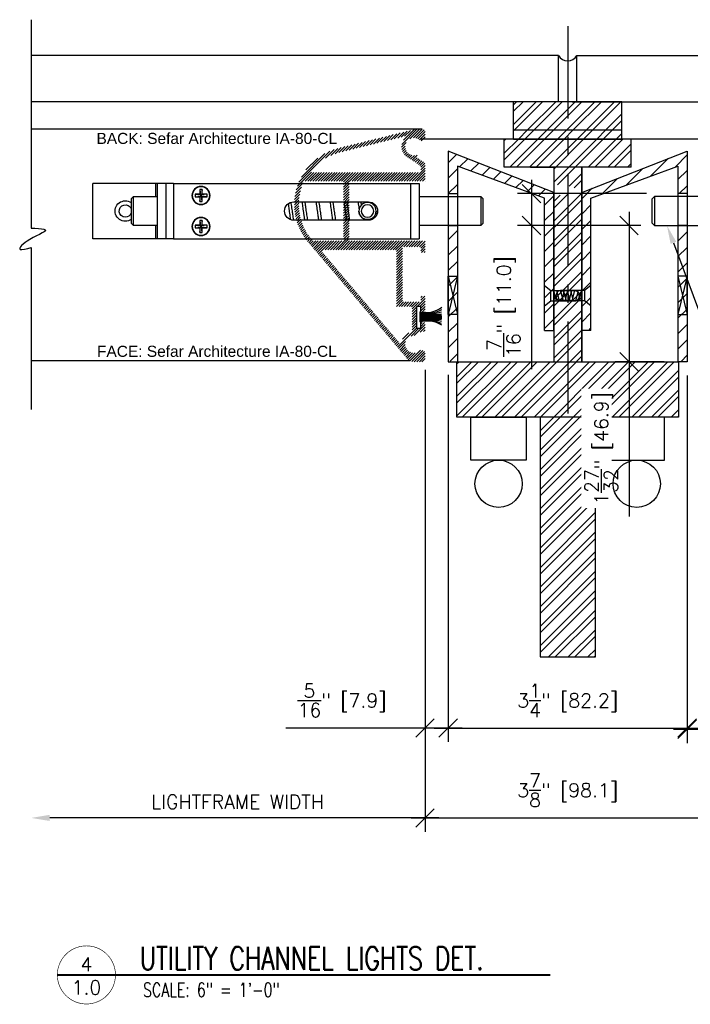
# Model space of a CAD drawing. Header units: inches. Extents: x 0 to 70.2, y -46 to 53.5.
# Tile 12 of 17: x 44.2 to 53.3, y 13.9 to 27.3. Entities that reach past the tile are written whole.
import ezdxf
from ezdxf import colors
from ezdxf.entities.mleader import LeaderData, LeaderLine
from ezdxf.enums import TextEntityAlignment as Align
from ezdxf.math import Vec2, Vec3

# ---------------------------------------------------------------- set-up
doc = ezdxf.new("R2010")
doc.units = ezdxf.units.IN
doc.header["$MEASUREMENT"] = 0
doc.linetypes.add('CENTER', pattern=[2, 1.25, -0.25, 0.25, -0.25])
for name, color, linetype in [('1-ARCH', 1, 'Continuous'), ('1-DIM', 4, 'Continuous'), ('1-MOUNT', 155, 'Continuous'), ('1-PANEL EDGE', 2, 'Continuous'), ('1-REF', 4, 'Continuous'), ('1-TEXT', 2, 'Continuous'), ('1-TITLE', 4, 'Continuous')]:
    doc.layers.add(name, color=color, linetype=linetype)
doc.styles.add('TEXT', font='romans.shx')
doc.dimstyles.new('DIM 6-12', dxfattribs={"dimscale": 2, "dimtxt": 0.09375, "dimasz": 0.125, "dimexe": 0.09375, "dimexo": 0.09375, "dimgap": 0.0625, "dimtad": 1, "dimdec": 5, "dimzin": 3, "dimdsep": 46, "dimlunit": 5, "dimtxsty": 'TEXT', "dimblk": 'OBLIQUE', "dimcen": 0.09375, "dimdle": 0.09375, "dimclrd": 256, "dimclre": 4, "dimclrt": 2, "dimadec": 0, "dimazin": 0, "dimtfac": 1, "dimtdec": 5, "dimtmove": 0, "dimatfit": 3, "dimfxl": 0, "dimtolj": 1, "dimtzin": 0, "dimlwd": -1, "dimlwe": -1, "dimarcsym": 0})
pattern_1 = [(45, (-16643.45267, -4843.83697), (-0.1043956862, 0.1043956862), [])]
pattern_2 = [(45, (31.29025, 9.45034), (-0.1325825, 0.1325825), []), (45, (31.37863, 9.45034), (-0.1325825, 0.1325825), [])]

# ---------------------------------------------------------------- blocks, each defined once
blk = doc.blocks.new('_Oblique')
at = {"color": 0, "linetype": 'ByBlock', "lineweight": -2}
blk.add_line((-0.5, -0.5), (0.5, 0.5), dxfattribs=at)
blk = doc.blocks.new('*D27')
at = {"layer": '1-DIM', "color": 4, "transparency": 16777216}
for p, q in [((49.692, 22.543), (49.692, 17.501)), ((50.005, 22.475), (50.005, 17.501))]:
    blk.add_line(p, q, dxfattribs=at)
at = {"layer": '1-DIM', "transparency": 16777216}
for p, q in [((49.692, 17.689), (47.807, 17.689)), ((50.192, 17.689), (49.692, 17.689))]:
    blk.add_line(p, q, dxfattribs=at)
at = {"layer": 'Defpoints', "color": 0, "transparency": 16777216}
for p in [(49.692, 22.73), (50.005, 22.663), (49.692, 17.689)]:
    blk.add_point(p, dxfattribs=at)
at = {"layer": '1-DIM', "transparency": 16777216, "xscale": 0.25, "yscale": 0.25, "zscale": 0.25, "rotation": 180}
blk.add_blockref('_Oblique', (49.692, 17.689), dxfattribs=at)
at = {"layer": '1-DIM', "transparency": 16777216, "xscale": 0.25, "yscale": 0.25, "zscale": 0.25}
blk.add_blockref('_Oblique', (50.005, 17.689), dxfattribs=at)
at = {"layer": '1-DIM', "color": 2, "transparency": 16777216, "insert": (48.566, 18.064), "char_height": 0.1875, "attachment_point": 5, "style": 'TEXT', "bg_fill": 3, "box_fill_scale": 1.25, "bg_fill_color": 256, "bg_fill_true_color": 13158600, "bg_fill_transparency": 0}
blk.add_mtext('\\A1;{\\H1.000000x;\\S5/16;}" [7.9]', dxfattribs=at)
blk = doc.blocks.new('*D28')
at = {"layer": '1-DIM', "color": 4, "transparency": 16777216}
for p, q in [((50.005, 22.475), (50.005, 17.501)), ((53.243, 22.465), (53.243, 17.501))]:
    blk.add_line(p, q, dxfattribs=at)
at = {"layer": '1-DIM', "transparency": 16777216}
blk.add_line((49.817, 17.689), (53.431, 17.689), dxfattribs=at)
at = {"layer": 'Defpoints', "color": 0, "transparency": 16777216}
for p in [(50.005, 22.663), (53.243, 22.653), (53.243, 17.689)]:
    blk.add_point(p, dxfattribs=at)
at = {"layer": '1-DIM', "transparency": 16777216, "xscale": 0.25, "yscale": 0.25, "zscale": 0.25, "rotation": 180}
blk.add_blockref('_Oblique', (50.005, 17.689), dxfattribs=at)
at = {"layer": '1-DIM', "transparency": 16777216, "xscale": 0.25, "yscale": 0.25, "zscale": 0.25}
blk.add_blockref('_Oblique', (53.243, 17.689), dxfattribs=at)
at = {"layer": '1-DIM', "color": 2, "transparency": 16777216, "insert": (51.624, 18.064), "char_height": 0.1875, "attachment_point": 5, "style": 'TEXT', "bg_fill": 3, "box_fill_scale": 1.25, "bg_fill_color": 256, "bg_fill_true_color": 13158600, "bg_fill_transparency": 0}
blk.add_mtext('\\A1;3{\\H1.000000x;\\S1/4;}" [82.2]', dxfattribs=at)
blk = doc.blocks.new('*D29')
at = {"layer": '1-DIM', "color": 4, "transparency": 16777216}
for p, q in [((53.243, 22.465), (53.243, 17.487)), ((53.556, 22.543), (53.556, 17.487))]:
    blk.add_line(p, q, dxfattribs=at)
at = {"layer": '1-DIM', "transparency": 16777216}
for p, q in [((53.056, 17.674), (53.556, 17.674)), ((53.556, 17.674), (55.341, 17.674))]:
    blk.add_line(p, q, dxfattribs=at)
at = {"layer": 'Defpoints', "color": 0, "transparency": 16777216}
for p in [(53.556, 22.73), (53.243, 22.653), (53.556, 17.674)]:
    blk.add_point(p, dxfattribs=at)
at = {"layer": '1-DIM', "transparency": 16777216, "xscale": 0.25, "yscale": 0.25, "zscale": 0.25, "rotation": 180}
blk.add_blockref('_Oblique', (53.243, 17.674), dxfattribs=at)
at = {"layer": '1-DIM', "transparency": 16777216, "xscale": 0.25, "yscale": 0.25, "zscale": 0.25}
blk.add_blockref('_Oblique', (53.556, 17.674), dxfattribs=at)
at = {"layer": '1-DIM', "color": 2, "transparency": 16777216, "insert": (54.582, 18.049), "char_height": 0.1875, "attachment_point": 5, "style": 'TEXT', "bg_fill": 3, "box_fill_scale": 1.25, "bg_fill_color": 256, "bg_fill_true_color": 13158600, "bg_fill_transparency": 0}
blk.add_mtext('\\A1;{\\H1.000000x;\\S5/16;}" [7.9]', dxfattribs=at)
blk = doc.blocks.new('*D30')
at = {"layer": '1-DIM', "color": 4, "transparency": 16777216}
for p, q in [((49.692, 22.543), (49.692, 16.285)), ((53.556, 22.543), (53.556, 16.285))]:
    blk.add_line(p, q, dxfattribs=at)
at = {"layer": '1-DIM', "transparency": 16777216}
blk.add_line((49.505, 16.472), (53.743, 16.472), dxfattribs=at)
at = {"layer": 'Defpoints', "color": 0, "transparency": 16777216}
for p in [(49.692, 22.73), (53.556, 22.73), (53.556, 16.472)]:
    blk.add_point(p, dxfattribs=at)
at = {"layer": '1-DIM', "transparency": 16777216, "xscale": 0.25, "yscale": 0.25, "zscale": 0.25, "rotation": 180}
blk.add_blockref('_Oblique', (49.692, 16.472), dxfattribs=at)
at = {"layer": '1-DIM', "transparency": 16777216, "xscale": 0.25, "yscale": 0.25, "zscale": 0.25}
blk.add_blockref('_Oblique', (53.556, 16.472), dxfattribs=at)
at = {"layer": '1-DIM', "color": 2, "transparency": 16777216, "insert": (51.624, 16.847), "char_height": 0.1875, "attachment_point": 5, "style": 'TEXT', "bg_fill": 3, "box_fill_scale": 1.25, "bg_fill_color": 256, "bg_fill_true_color": 13158600, "bg_fill_transparency": 0}
blk.add_mtext('\\A1;3{\\H1.000000x;\\S7/8;}" [98.1]', dxfattribs=at)
blk = doc.blocks.new('*D32')
at = {"layer": '1-DIM', "color": 4, "transparency": 16777216}
blk.add_line((49.692, 22.543), (49.692, 16.285), dxfattribs=at)
at = {"layer": '1-DIM', "transparency": 16777216}
blk.add_line((49.88, 16.472), (44.605, 16.472), dxfattribs=at)
blk.add_solid([(44.605, 16.514), (44.605, 16.431), (44.355, 16.472)], dxfattribs=at)
at = {"layer": 'Defpoints', "color": 0, "transparency": 16777216}
for p in [(49.692, 22.73), (44.355, 16.472), (44.355, 16.472)]:
    blk.add_point(p, dxfattribs=at)
at = {"layer": '1-DIM', "transparency": 16777216, "xscale": 0.25, "yscale": 0.25, "zscale": 0.25}
blk.add_blockref('_Oblique', (49.692, 16.472), dxfattribs=at)
at = {"layer": '1-DIM', "color": 2, "transparency": 16777216, "insert": (47.149, 16.691), "char_height": 0.1875, "attachment_point": 5, "style": 'TEXT', "bg_fill": 3, "box_fill_scale": 1.25, "bg_fill_color": 256, "bg_fill_true_color": 13158600, "bg_fill_transparency": 0}
blk.add_mtext('\\A1;LIGHTFRAME WIDTH', dxfattribs=at)
blk = doc.blocks.new('*D33')
at = {"layer": '1-DIM', "transparency": 16777216}
for p, q in [((51.134, 25.117), (51.134, 24.498)), ((51.134, 24.498), (51.134, 22.551))]:
    blk.add_line(p, q, dxfattribs=at)
at = {"layer": '1-DIM', "color": 4, "transparency": 16777216}
for p, q in [((52.694, 24.93), (50.946, 24.93)), ((52.614, 24.498), (50.946, 24.498))]:
    blk.add_line(p, q, dxfattribs=at)
at = {"layer": 'Defpoints', "color": 0, "transparency": 16777216}
for p in [(52.882, 24.93), (51.134, 24.498), (52.801, 24.498)]:
    blk.add_point(p, dxfattribs=at)
at = {"layer": '1-DIM', "transparency": 16777216, "xscale": 0.25, "yscale": 0.25, "zscale": 0.25}
for p, rotation in [((51.134, 24.93), 90), ((51.134, 24.498), 270)]:
    blk.add_blockref('_Oblique', p, dxfattribs=dict(at, rotation=rotation))
at = {"layer": '1-DIM', "color": 2, "transparency": 16777216, "insert": (50.759, 23.4), "char_height": 0.1875, "attachment_point": 5, "rotation": 90, "style": 'TEXT', "bg_fill": 3, "box_fill_scale": 1.25, "bg_fill_color": 256, "bg_fill_true_color": 13158600, "bg_fill_transparency": 0}
blk.add_mtext('\\A1;{\\H1.000000x;\\S7/16;}" [11.0]', dxfattribs=at)
blk = doc.blocks.new('*D34')
at = {"layer": '1-DIM', "transparency": 16777216}
for p, q in [((52.455, 24.685), (52.455, 22.653)), ((52.455, 22.653), (52.455, 20.554))]:
    blk.add_line(p, q, dxfattribs=at)
at = {"layer": '1-DIM', "color": 4, "transparency": 16777216}
for p, q in [((52.307, 24.498), (52.267, 24.498)), ((52.931, 22.653), (52.267, 22.653))]:
    blk.add_line(p, q, dxfattribs=at)
at = {"layer": 'Defpoints', "color": 0, "transparency": 16777216}
for p in [(52.495, 24.498), (52.455, 22.653), (53.118, 22.653)]:
    blk.add_point(p, dxfattribs=at)
at = {"layer": '1-DIM', "transparency": 16777216, "xscale": 0.25, "yscale": 0.25, "zscale": 0.25}
for p, rotation in [((52.455, 24.498), 90), ((52.455, 22.653), 270)]:
    blk.add_blockref('_Oblique', p, dxfattribs=dict(at, rotation=rotation))
at = {"layer": '1-DIM', "color": 2, "transparency": 16777216, "insert": (52.08, 21.479), "char_height": 0.1875, "attachment_point": 5, "rotation": 90, "style": 'TEXT', "bg_fill": 3, "box_fill_scale": 1.25, "bg_fill_color": 256, "bg_fill_true_color": 13158600, "bg_fill_transparency": 0}
blk.add_mtext('\\A1;1{\\H1.000000x;\\S27/32;}" [46.9]', dxfattribs=at)
blk = doc.blocks.new('LF_SpringBolt3')
at = {"layer": '1-MOUNT'}
for p, q in [((-23.94, 9.52), (-23.94, -9.52)), ((-20.97, 9.52), (-23.94, 9.52)), ((-20.97, 9.52), (-20.97, -9.52)), ((60.58, 9.52), (-20.97, 9.52)), ((50.74, 7.39), (51.57, 7.39)), ((50.74, 5.75), (50.74, 7.39)), ((50.74, 7.39), (50.95, 5.54)), ((51.57, 7.39), (51.37, 5.54)), ((51.57, 7.39), (51.57, 5.75)), ((60.58, 9.52), (63.21, 9.52)), ((60.58, 9.52), (60.58, -9.52)), ((63.21, -9.52), (63.21, 9.52)), ((63.21, 9.52), (66.18, 9.52)), ((66.18, -9.52), (66.18, 9.52)), ((66.18, 9.52), (66.74, 9.52)), ((66.74, 9.52), (88.42, 9.52)), ((66.74, 4.98), (66.74, 9.52)), ((88.42, -9.52), (88.42, 9.52)), ((-45.14, 4.98), (-45.95, 4.17)), ((-45.95, -4.17), (-45.95, 4.17)), ((-23.94, 4.98), (-45.14, 4.98)), ((-45.14, 4.98), (-45.14, -4.98)), ((49.1, 4.91), (49.1, 5.75)), ((49.1, 5.75), (50.74, 5.75)), ((49.1, 5.75), (50.95, 5.54)), ((49.1, 4.91), (50.95, 5.12)), ((50.74, 4.91), (49.1, 4.91)), ((50.95, 5.54), (50.74, 5.75)), ((50.74, 4.91), (50.95, 5.12)), ((50.74, 3.28), (50.95, 5.12)), ((50.74, 3.28), (50.74, 4.91)), ((50.95, 5.54), (51.37, 5.54)), ((50.95, 5.12), (50.95, 5.54)), ((51.37, 5.12), (50.95, 5.12)), ((51.57, 5.75), (51.37, 5.54)), ((53.21, 5.75), (51.37, 5.54)), ((51.37, 5.54), (51.37, 5.12)), ((53.21, 4.91), (51.37, 5.12)), ((51.37, 5.12), (51.57, 4.91)), ((51.57, 3.28), (51.37, 5.12)), ((51.57, 5.75), (53.21, 5.75)), ((51.57, 4.91), (51.57, 3.28)), ((53.21, 4.91), (51.57, 4.91)), ((53.21, 5.75), (53.21, 4.91)), ((74.4, 4.98), (66.18, 4.98)), ((75.21, 4.17), (74.4, 4.98)), ((74.4, -4.98), (74.4, 4.98)), ((75.21, 4.17), (75.21, -4.17)), ((-9.11, 0.01), (-9.11, 0)), ((19.27, 3.16), (-6.46, 3.16)), ((-3.18, 0), (-3.18, 0.01)), ((51.57, 3.28), (50.74, 3.28)), ((-6.46, -3.16), (19.27, -3.16)), ((50.74, -3.28), (51.57, -3.28)), ((50.74, -4.91), (50.74, -3.28)), ((50.74, -3.28), (50.95, -5.12)), ((51.57, -3.28), (51.37, -5.12)), ((51.57, -3.28), (51.57, -4.91)), ((-45.95, -4.17), (-45.14, -4.98)), ((-45.14, -4.98), (-23.94, -4.98)), ((49.1, -5.75), (49.1, -4.91)), ((49.1, -4.91), (50.74, -4.91)), ((49.1, -4.91), (50.95, -5.12)), ((49.1, -5.75), (50.95, -5.54)), ((50.74, -5.75), (49.1, -5.75)), ((50.95, -5.12), (50.74, -4.91)), ((50.74, -7.39), (50.95, -5.54)), ((50.74, -5.75), (50.95, -5.54)), ((50.74, -7.39), (50.74, -5.75)), ((50.95, -5.12), (51.37, -5.12)), ((50.95, -5.54), (50.95, -5.12)), ((51.37, -5.54), (50.95, -5.54)), ((51.57, -4.91), (51.37, -5.12)), ((53.21, -4.91), (51.37, -5.12)), ((51.37, -5.12), (51.37, -5.54)), ((51.57, -7.39), (51.37, -5.54)), ((51.37, -5.54), (51.57, -5.75)), ((53.21, -5.75), (51.37, -5.54)), ((51.57, -4.91), (53.21, -4.91)), ((51.57, -5.75), (51.57, -7.39)), ((53.21, -5.75), (51.57, -5.75)), ((53.21, -4.91), (53.21, -5.75)), ((66.18, -4.98), (74.4, -4.98)), ((66.74, -9.52), (66.74, -4.98)), ((74.4, -4.98), (75.21, -4.17)), ((-20.97, -9.52), (-23.94, -9.52)), ((60.58, -9.52), (-20.97, -9.52)), ((51.57, -7.39), (50.74, -7.39)), ((60.58, -9.52), (63.21, -9.52)), ((63.21, -9.52), (66.18, -9.52)), ((66.18, -9.52), (66.74, -9.52)), ((66.74, -9.52), (88.42, -9.52))]:
    blk.add_line(p, q, dxfattribs=at)
for centre, radius in [((51.16, 5.33), 3.12), ((51.16, 5.33), 3.02), ((-6.15, 0.01), 2.97), ((-6.15, 0.01), 2.15), ((51.16, -5.33), 3.12), ((51.16, -5.33), 3.02)]:
    blk.add_circle(centre, radius, dxfattribs=at)
for centre, radius, start, end in [((77.2, 0), 3.52, 270, 124.5162), ((-6.46, 0), 3.16, 90, 270), ((19.27, 0), 3.16, 270, 90), ((77.2, 0), 2.13, 270, 159.6745), ((77.2, 0), 2.13, 200.3255, 270), ((77.2, 0), 3.52, 235.4838, 270)]:
    blk.add_arc(centre, radius, start, end, dxfattribs=at)
for points, knots in [([(-9.11, 0), (-9.11, -0.07), (-9.11, -0.22), (-9.08, -0.45), (-9.04, -0.67), (-8.96, -0.96), (-8.82, -1.31), (-8.59, -1.7), (-8.3, -2.05), (-8.01, -2.32), (-7.74, -2.51), (-7.51, -2.64), (-7.27, -2.75), (-6.97, -2.85), (-6.61, -2.94), (-6.2, -2.97), (-5.78, -2.95), (-5.38, -2.87), (-4.99, -2.74), (-4.61, -2.55), (-4.25, -2.3), (-3.97, -2.02), (-3.76, -1.77), (-3.62, -1.55), (-3.49, -1.32), (-3.38, -1.07), (-3.3, -0.83), (-3.24, -0.58), (-3.2, -0.33), (-3.18, -0.13), (-3.19, -0.02), (-3.19, 0)], [0, 0, 0, 0, 0.023421, 0.047024, 0.071189, 0.09554, 0.14249, 0.190629, 0.241214, 0.292972, 0.321092, 0.349414, 0.378424, 0.407702, 0.450714, 0.494929, 0.537966, 0.582295, 0.625059, 0.668737, 0.718873, 0.770138, 0.798363, 0.826795, 0.855925, 0.885321, 0.911617, 0.938141, 0.965431, 0.993005, 1, 1, 1, 1]), ([(-3.84, 3.16), (-3.88, 2.93), (-3.93, 2.57), (-3.99, 2.17), (-4.01, 2.03)], [0, 0, 0, 0, 0.6378752, 1, 1, 1, 1]), ([(-3.32, 0.81), (-3.29, 1.01), (-3.21, 1.58), (-3.09, 2.37), (-3.01, 2.91), (-2.97, 3.13)], [0, 0, 0, 0, 0.241534, 0.691453, 1, 1, 1, 1]), ([(0.98, 3.16), (0.95, 2.92), (0.87, 2.44), (0.75, 1.63), (0.63, 0.73), (0.49, -0.27), (0.34, -1.33), (0.19, -2.31), (0.1, -2.92), (0.05, -3.16), (0.05, -3.16)], [0, 0, 0, 0, 0.120837, 0.24625, 0.377183, 0.523505, 0.688433, 0.855096, 0.997092, 1, 1, 1, 1]), ([(0.93, -3.16), (0.97, -2.88), (1.07, -2.32), (1.2, -1.41), (1.33, -0.5), (1.45, 0.42), (1.59, 1.39), (1.73, 2.35), (1.82, 2.91), (1.86, 3.16)], [0, 0, 0, 0, 0.150741, 0.2964635, 0.4316106, 0.5604669, 0.7055656, 0.8682566, 1, 1, 1, 1]), ([(5.81, 3.16), (5.78, 2.97), (5.71, 2.52), (5.59, 1.73), (5.47, 0.83), (5.34, -0.11), (5.19, -1.13), (5.04, -2.15), (4.94, -2.84), (4.88, -3.13), (4.88, -3.16)], [0, 0, 0, 0, 0.097133, 0.2369338, 0.3666821, 0.5007488, 0.6530897, 0.8220158, 0.9828218, 1, 1, 1, 1]), ([(5.75, -3.16), (5.77, -3.08), (5.82, -2.76), (5.92, -2.13), (6.04, -1.3), (6.17, -0.41), (6.3, 0.55), (6.44, 1.58), (6.58, 2.49), (6.66, 2.99), (6.69, 3.16)], [0, 0, 0, 0, 0.046997, 0.181494, 0.312591, 0.44025, 0.578891, 0.735808, 0.906679, 1, 1, 1, 1]), ([(10.64, 3.16), (10.62, 3.06), (10.56, 2.66), (10.44, 1.87), (10.3, 0.87), (10.16, -0.14), (10.01, -1.2), (9.86, -2.25), (9.75, -2.87), (9.7, -3.16)], [0, 0, 0, 0, 0.0532998, 0.2154366, 0.365836, 0.5051875, 0.6614234, 0.8394436, 1, 1, 1, 1]), ([(10.58, -3.16), (10.59, -3.08), (10.65, -2.77), (10.74, -2.15), (10.87, -1.29), (11.01, -0.32), (11.15, 0.75), (11.31, 1.83), (11.43, 2.65), (11.49, 3.05), (11.51, 3.16)], [0, 0, 0, 0, 0.0480838, 0.1736446, 0.3081735, 0.4535158, 0.6104099, 0.7815459, 0.9413027, 1, 1, 1, 1]), ([(15.47, 3.16), (15.45, 3.06), (15.37, 2.62), (15.25, 1.77), (15.1, 0.72), (14.97, -0.29), (14.82, -1.3), (14.68, -2.29), (14.58, -2.88), (14.53, -3.16)], [0, 0, 0, 0, 0.056397, 0.233949, 0.390134, 0.529663, 0.680422, 0.843136, 1, 1, 1, 1]), ([(15.4, -3.16), (15.44, -2.97), (15.52, -2.48), (15.65, -1.57), (15.81, -0.49), (15.95, 0.58), (16.09, 1.56), (16.22, 2.42), (16.3, 2.92), (16.34, 3.16)], [0, 0, 0, 0, 0.106215, 0.264768, 0.437063, 0.595219, 0.741555, 0.877063, 1, 1, 1, 1]), ([(20.26, 2.97), (20.24, 2.86), (20.17, 2.43), (20.05, 1.61), (19.91, 0.6), (19.79, -0.34), (19.66, -1.24), (19.52, -2.12), (19.42, -2.79), (19.37, -3.09), (19.36, -3.15)], [0, 0, 0, 0, 0.057718, 0.232397, 0.388826, 0.526345, 0.661832, 0.807932, 0.963476, 1, 1, 1, 1]), ([(20.26, -2.98), (20.29, -2.78), (20.38, -2.26), (20.52, -1.33), (20.67, -0.28), (20.8, 0.69), (20.92, 1.57), (21.01, 2.2), (21.06, 2.52), (21.07, 2.59)], [0, 0, 0, 0, 0.122851, 0.320395, 0.502939, 0.664, 0.811265, 0.962056, 1, 1, 1, 1])]:
    blk.add_open_spline(points, degree=3, knots=knots, dxfattribs=at)
blk = doc.blocks.new('*U85')
at = {"layer": '1-TITLE', "const_width": 0.00651}
blk.add_lwpolyline([(0, 0, 1), (0.628, 0, 0.414214), (0.314, 0.314, 0.414214), (0, 0, 2.926408)], format="xyb", dxfattribs=at)
at = {"layer": '1-TITLE', "const_width": 0.02}
blk.add_lwpolyline([(0, 0), (5.327, 0)], dxfattribs=at)
at = {"layer": '1-TEXT', "style": 'TEXT'}
for tag, p in [('DETAIL#', (0.301, 0.094)), ('SHEET#', (0.306, -0.207))]:
    blk.add_attdef(tag, text='', height=0.125, dxfattribs=at).set_placement(p, align=Align.CENTER)
at = {"layer": '1-TEXT', "color": 2, "style": 'TEXT'}
blk.add_attdef('VIEWNAME', (0.89, 0.061), '', height=0.25, dxfattribs=at)
at = {"layer": '1-TEXT', "style": 'TEXT'}
for tag, p in [('NOTE1', (0.926, -0.281)), ('NOTE2', (0.926, -0.463)), ('NOTE3', (0.926, -0.655)), ('NOTE4', (0.926, -0.832))]:
    blk.add_attdef(tag, p, '', height=0.125, dxfattribs=at)

msp = doc.modelspace()

# ---------------------------------------------------------------- hatches: boundary and pattern name
at = {"layer": '1-ARCH', "ltscale": 0.005}
h = msp.add_hatch(dxfattribs=at)
h.set_pattern_fill('ANSI32', color=8, scale=0.5)
h.set_pattern_definition(pattern_2)
h.paths.add_polyline_path([(52.357877, 25.794219), (52.357877, 26.174219), (50.890279, 26.174219), (50.890279, 25.794219)])
h = msp.add_hatch(dxfattribs=at)
h.set_pattern_fill('ANSI32', color=8, scale=0.5)
h.set_pattern_definition(pattern_2)
h.paths.add_polyline_path([(52.357877, 25.669219), (52.357877, 25.794219), (50.890279, 25.794219), (50.890279, 25.669219)])
h = msp.add_hatch(dxfattribs=at)
h.set_pattern_fill('ANSI32', color=8, scale=0.5)
h.set_pattern_definition(pattern_2)
h.paths.add_polyline_path([(51.434078, 25.048988), (51.527828, 25.048988), (51.537538, 25.047938), (51.547243, 25.046871), (51.556939, 25.045769), (51.56662, 25.044616), (51.576281, 25.043394), (51.585917, 25.042085), (51.595524, 25.040674), (51.605097, 25.039141), (51.61463, 25.037471), (51.624119, 25.035646), (51.633559, 25.033649), (51.642945, 25.031462), (51.652272, 25.029069), (51.661534, 25.026452), (51.670732, 25.023607), (51.679869, 25.02055), (51.688951, 25.017298), (51.697983, 25.013871), (51.706968, 25.010284), (51.715914, 25.006556), (51.724824, 25.002704), (51.733705, 24.998747), (51.742559, 24.994701), (51.751394, 24.990585), (51.760214, 24.986415), (51.769023, 24.982211), (51.777828, 24.977988), (51.769023, 24.973766), (51.760214, 24.969561), (51.751394, 24.965392), (51.742559, 24.961275), (51.733705, 24.957229), (51.724824, 24.953272), (51.715914, 24.94942), (51.706968, 24.945692), (51.697983, 24.942106), (51.688951, 24.938678), (51.679869, 24.935427), (51.670732, 24.93237), (51.661534, 24.929525), (51.652272, 24.926908), (51.642945, 24.924514), (51.633559, 24.922327), (51.624119, 24.92033), (51.61463, 24.918505), (51.605097, 24.916835), (51.595524, 24.915303), (51.585917, 24.913891), (51.576281, 24.912583), (51.56662, 24.91136), (51.556939, 24.910207), (51.547243, 24.909105), (51.537538, 24.908038), (51.527828, 24.906988), (51.434078, 24.906988), (51.434078, 22.652687), (51.814078, 22.652687), (51.814078, 25.289219), (51.434078, 25.289219)])
h.paths.add_polyline_path([(52.482877, 25.289219), (52.482877, 25.669219), (50.765279, 25.669219), (50.765279, 25.289219)])
h = msp.add_hatch(dxfattribs=at)
h.set_pattern_fill('ANSI31', color=8, scale=1.181102)
h.set_pattern_definition(pattern_1)
h.paths.add_polyline_path([(50.004983, 24.92962), (50.129983, 24.92962), (50.129983, 25.304066), (51.309078, 24.869263), (51.309078, 23.076041), (51.434078, 23.076041), (51.434078, 24.946632), (50.004983, 25.50602)])
h.paths.add_polyline_path([(50.129983, 24.49775), (50.004983, 24.49775), (50.004983, 22.664219), (50.129983, 22.652687)])

# ---------------------------------------------------------------- linework, layer by layer
for p, q in [((51.499078, 26.799219), (44.35459, 26.799219)), ((51.499078, 26.174219), (51.499078, 26.799219)), ((51.749078, 26.174219), (51.749078, 26.799219)), ((51.749078, 26.799219), (58.263865, 26.799219)), ((51.499078, 26.174219), (44.35459, 26.174219)), ((52.357877, 26.174219), (50.890279, 26.174219)), ((50.890279, 25.794219), (50.890279, 26.174219)), ((51.684078, 26.174219), (58.263865, 26.174219)), ((52.357877, 25.794219), (52.357877, 26.174219)), ((50.890279, 25.669219), (50.890279, 25.794219)), ((50.890279, 25.794219), (52.357877, 25.794219)), ((50.890279, 25.794219), (52.357877, 25.794219)), ((52.357877, 25.669219), (52.357877, 25.794219)), ((53.559985, 25.669219), (49.62317, 25.669219)), ((50.765279, 25.289219), (50.765279, 25.669219)), ((50.890279, 25.669219), (52.357877, 25.669219)), ((52.482877, 25.289219), (52.482877, 25.669219)), ((52.482877, 25.289219), (50.765279, 25.289219)), ((51.121578, 25.289219), (51.434078, 25.289219)), ((51.434078, 25.289219), (51.434078, 22.652687)), ((51.434078, 25.289219), (51.434078, 22.652687)), ((51.814078, 25.289219), (51.814078, 22.652687)), ((51.814078, 22.652687), (51.814078, 25.289219)), ((50.004983, 24.92962), (50.129983, 24.92962)), ((53.243172, 24.92962), (53.118172, 24.92962)), ((50.004983, 23.80992), (50.129983, 23.290546)), ((50.129983, 23.80992), (50.004983, 23.290546)), ((53.243172, 23.80992), (53.118172, 23.290546)), ((53.118172, 23.80992), (53.243172, 23.290546)), ((50.004983, 22.652687), (50.129983, 22.652687))]:
    msp.add_line(p, q, dxfattribs=at)
at = {"layer": '1-ARCH'}
for p, q in [((50.004983, 24.49775), (50.129983, 24.49775)), ((53.243172, 24.49775), (53.118172, 24.49775))]:
    msp.add_line(p, q, dxfattribs=at)
at = {"layer": '1-ARCH', "ltscale": 0.005}
for points in [[(50.129983, 23.290546), (50.004983, 23.290546), (50.004983, 23.80992), (50.129983, 23.80992)], [(53.118172, 23.290546), (53.243172, 23.290546), (53.243172, 23.80992), (53.118172, 23.80992)]]:
    msp.add_lwpolyline(points, close=True, dxfattribs=at)
msp.add_arc((51.624078, 26.875685), 0.146534, 211.4555234, 328.5444766, dxfattribs=at)
at = {"layer": '1-MOUNT'}
for p, q in [((49.633428, 23.402661), (49.574373, 23.402661)), ((49.574373, 23.402661), (49.574373, 23.107386)), ((49.633428, 23.107386), (49.633428, 23.402661)), ((49.574373, 23.107386), (49.633428, 23.107386))]:
    msp.add_line(p, q, dxfattribs=at)
for centre, radius, start, end in [((49.699966, 23.682424), 0.364943, 256.4489011, 307.1148358), ((49.715128, 23.715363), 0.408995, 255.9635337, 299.8023488), ((49.734519, 23.883906), 0.584353, 258.2738241, 288.0779778), ((49.725446, 22.747393), 0.464056, 65.7759946, 103.6722092), ((49.744118, 25.852928), 2.588179, 267.1577647, 273.8349751), ((49.744118, 20.65712), 2.588179, 86.1650249, 92.8422353), ((49.759715, 24.538096), 1.24854, 263.3870363, 277.178616), ((49.728896, 22.530065), 0.691411, 74.3220725, 99.4034058), ((49.767959, 25.122473), 1.839888, 265.2942058, 274.5743684), ((49.767959, 21.387575), 1.839888, 85.4256316, 94.7057942), ((49.742147, 24.838703), 1.568007, 265.4372708, 276.377858), ((49.742147, 21.671344), 1.568007, 83.622142, 94.5627292), ((49.759487, 19.324487), 3.926855, 87.6846174, 92.0719572), ((49.74092, 27.383923), 4.128813, 268.2893338, 272.4625206), ((49.715158, 22.794144), 0.409526, 60.2450641, 104.0221902)]:
    msp.add_arc(centre, radius, start, end, dxfattribs=at)
at = {"layer": '1-PANEL EDGE'}
for p, q in [((49.653113, 25.802456), (44.35459, 25.802456)), ((49.488102, 22.663605), (44.35459, 22.663605))]:
    msp.add_line(p, q, dxfattribs=at)

# ---------------------------------------------------------------- block references
at = {"layer": '1-TITLE'}
ref = msp.add_blockref('*U85', (44.708906, 14.345345), dxfattribs=dict(at, xscale=1.254172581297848, yscale=1.254172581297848, zscale=1.254172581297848))
ref.add_attrib('VIEWNAME', 'UTILITY CHANNEL LIGHTS DET.', (45.825248, 14.414505), dxfattribs={"color": 2, "height": 0.31249502, "style": 'TEXT', "width": 0.75})
ref.add_attrib('DETAIL#', '4', dxfattribs={"color": 2, "height": 0.1875, "style": 'TEXT'}).set_placement((45.102996, 14.489114), align=Align.MIDDLE_CENTER)
ref.add_attrib('SHEET#', '1.0', dxfattribs={"color": 2, "height": 0.1875, "style": 'TEXT'}).set_placement((45.102996, 14.175561), align=Align.MIDDLE_CENTER)
ref.add_attrib('NOTE1', 'SCALE: 6" = 1\'-0"', dxfattribs={"color": 2, "height": 0.1875, "style": 'TEXT', "width": 0.75}).set_placement((45.870445, 13.993352), align=Align.BOTTOM_LEFT)

# ---------------------------------------------------------------- texts
at = {"layer": '1-TEXT', "insert": (44.694932, 25.752889), "char_height": 0.15, "width": 4.32721011, "attachment_point": 1, "line_spacing_factor": 0.963855}
msp.add_mtext('\\pi0.54456;{\\fArial|b0|i0|c0|p34;BACK: Sefar Architecture IA-80-CL}', dxfattribs=at)

# ---------------------------------------------------------------- next in the draw order: dimensions: what is measured, and where the dimension line sits
at = {"layer": '1-DIM'}
dim = msp.add_linear_dim(base=(49.692483, 17.688903), p1=(50.004983, 22.662687), p2=(49.692483, 22.730032), dimstyle='DIM 6-12', override={"dimpost": '"'}, dxfattribs=at)
dim.commit()
dim.dimension.update_dxf_attribs({"geometry": '*D27', "text_midpoint": (48.565557, 17.688903), "dimtype": 160})

# ---------------------------------------------------------------- next in the draw order: dimensions: what is measured, and where the dimension line sits
dim = msp.add_linear_dim(base=(53.243172, 17.688903), p1=(50.004983, 22.662687), p2=(53.243172, 22.652687), dimstyle='DIM 6-12', override={"dimpost": '"'}, dxfattribs=at)
dim.commit()
dim.dimension.update_dxf_attribs({"geometry": '*D28', "text_midpoint": (51.624078, 18.063903)})

# ---------------------------------------------------------------- next in the draw order: dimensions: what is measured, and where the dimension line sits
dim = msp.add_linear_dim(base=(53.555672, 17.674106), p1=(53.243172, 22.652687), p2=(53.555672, 22.730032), dimstyle='DIM 6-12', override={"dimpost": '"'}, dxfattribs=at)
dim.commit()
dim.dimension.update_dxf_attribs({"geometry": '*D29', "text_midpoint": (54.582331, 17.674106), "dimtype": 160})

# ---------------------------------------------------------------- next in the draw order: dimensions: what is measured, and where the dimension line sits
dim = msp.add_linear_dim(base=(53.555672, 16.472269), p1=(49.692483, 22.730032), p2=(53.555672, 22.730032), dimstyle='DIM 6-12', override={"dimpost": '"'}, dxfattribs=at)
dim.commit()
dim.dimension.update_dxf_attribs({"geometry": '*D30', "text_midpoint": (51.624078, 16.847269)})

# ---------------------------------------------------------------- next in the draw order: linework, layer by layer
at = {"layer": '1-ARCH', "ltscale": 0.005}
for p, q in [((50.134078, 22.652687), (50.249078, 22.652687)), ((53.243172, 22.652687), (53.118172, 22.652687))]:
    msp.add_line(p, q, dxfattribs=at)
for points in [[(50.31229, 21.902687), (51.060138, 21.902687), (51.060138, 21.319095), (50.31229, 21.319095)], [(51.999078, 21.902687), (51.249078, 21.902687), (51.249078, 18.652687), (51.999078, 18.652687)], [(52.935865, 21.902687), (52.188017, 21.902687), (52.188017, 21.319095), (52.935865, 21.319095)]]:
    msp.add_lwpolyline(points, close=True, dxfattribs=at)
for centre in [(50.688193, 20.998914), (52.559962, 20.998914)]:
    msp.add_circle(centre, 0.320187, dxfattribs=at)

# ---------------------------------------------------------------- next in the draw order: dimensions: what is measured, and where the dimension line sits
at = {"layer": '1-DIM'}
dim = msp.add_linear_dim(base=(51.133886, 24.49775), p1=(52.881578, 24.92962), p2=(52.801196, 24.49775), angle=90, dimstyle='DIM 6-12', override={"dimpost": '"'}, dxfattribs=at)
dim.commit()
dim.dimension.update_dxf_attribs({"geometry": '*D33', "text_midpoint": (51.133886, 23.399536), "dimtype": 160})
dim = msp.add_linear_dim(base=(44.35459, 16.472269), p1=(49.692483, 22.730032), p2=(44.35459, 16.472269), angle=180, text='LIGHTFRAME WIDTH', dimstyle='DIM 6-12', override={"dimpost": '"', "dimblk1": 'Oblique', "dimsah": 1}, dxfattribs=at)
dim.commit()
dim.dimension.update_dxf_attribs({"geometry": '*D32', "text_midpoint": (47.148537, 16.691019)})

# ---------------------------------------------------------------- next in the draw order: leaders
at = {"layer": '1-TEXT'}
ml = msp.add_multileader_mtext('Standard', dxfattribs=at)
ml.set_content('\\A1;ACCURATE LOCATION OF {\\H0.7x;\\S7/16;}" DIAMETER HOLES IN PERIMETER FRAME AND UTILITY CHANNEL REQUIRED TO RECEIVE RETRACTABLE PLUNGE IN', color=256, style='TEXT')
ml.set_leader_properties(color=4, linetype='ByLayer', lineweight=-1)
ml.build(insert=Vec2(0, 0))
ml.multileader.update_dxf_attribs({"dogleg_length": 0.36, "arrow_head_size": 0.25})
ctx = ml.context
ctx.base_point, ctx.char_height, ctx.arrow_head_size, ctx.landing_gap_size, ctx.plane_origin = Vec3(54.390277, 21.708299), 0.18, 0.25, 0.09, Vec3(55.20852, 25.639786)
notes = []
notes.append((ctx, [(0, (1, 1, 0), (54.007745, 21.708299), (1, 0), 0.382531, [(0, [(52.969499, 24.49775)], 0, [])])]))
ctx.mtext.insert, ctx.mtext.width, ctx.mtext.flow_direction = Vec3(54.480277, 21.798299), 4.31836113, 5
for ctx, leaders in notes:
    for number, flags, end, landing, length, lines in leaders:
        leader = LeaderData()
        leader.index, (leader.has_last_leader_line, leader.has_dogleg_vector, leader.attachment_direction) = number, flags
        leader.last_leader_point, leader.dogleg_vector, leader.dogleg_length = Vec3(end), Vec3(landing), length
        for number, points, colour, breaks in lines:
            line = LeaderLine()
            line.index, line.vertices, line.color, line.breaks = number, Vec3.list(points), colors.encode_raw_color(colour), breaks
            leader.lines.append(line)
        ctx.leaders.append(leader)

# ---------------------------------------------------------------- next in the draw order: hatches: boundary and pattern name
at = {"layer": '1-ARCH', "ltscale": 0.005}
h = msp.add_hatch(dxfattribs=at)
h.set_pattern_fill('ANSI31', color=8, scale=1.181102)
h.set_pattern_definition(pattern_1)
h.paths.add_polyline_path([(53.243172, 24.92962), (53.118172, 24.92962), (53.118172, 25.304066), (51.939078, 24.869263), (51.939078, 23.076041), (51.814078, 23.076041), (51.814078, 24.946632), (53.243172, 25.50602)])
h.paths.add_polyline_path([(53.118172, 24.49775), (53.243172, 24.49775), (53.243172, 22.664219), (53.118172, 22.652687)])
h = msp.add_hatch(dxfattribs=at)
h.set_pattern_fill('ANSI32', color=8, scale=0.5)
h.set_pattern_definition([(45, (-16644.18782, -4833.30387), (-0.1325825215, 0.1325825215), []), (45, (-16644.09944, -4833.30387), (-0.1325825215, 0.1325825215), [])])
h.paths.add_polyline_path([(51.624078, 22.652687), (50.124078, 22.652687), (50.124078, 21.902687), (51.624078, 21.902687)])
h.paths.add_polyline_path([(53.124078, 22.652687), (51.624078, 22.652687), (51.624078, 21.902687), (53.124078, 21.902687)])
h.paths.add_polyline_path([(51.249078, 21.902687), (51.249078, 18.652687), (51.999078, 18.652687), (51.999078, 21.902687)])
at = {"layer": '1-MOUNT'}
h = msp.add_hatch(dxfattribs=at)
h.set_pattern_fill('ANSI31', color=256, scale=0.007874)
h.set_pattern_definition([(45, (-50.764378, 10.308977), (-0.017677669, 0.017677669), [])])
h.paths.add_polyline_path([(49.692483, 25.333003, 0.251490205), (49.683673, 25.349412), (49.584245, 25.415306, -0.4044897), (49.580712, 25.431344, 1.022589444), (49.567384, 25.45149, -1.706332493), (49.624405, 25.649537, 0.156859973), (49.628683, 25.647311), (49.646309, 25.644312, 0.131652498), (49.652396, 25.644881), (49.666799, 25.650221, 0.313658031), (49.692483, 25.687136), (49.692483, 25.763086, 0.414213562), (49.653113, 25.802456), (49.572326, 25.802456, 0.060643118), (49.543989, 25.799006), (48.519324, 25.54578, 0.556933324), (48.108069, 24.271663), (49.447675, 22.694341, 0.220134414), (49.537699, 22.652687), (49.653113, 22.652687, 0.414213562), (49.692483, 22.692057), (49.692483, 22.768007, 0.313658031), (49.666799, 22.804922), (49.652396, 22.810262, 0.131652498), (49.646309, 22.810831), (49.628683, 22.807832, 0.156859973), (49.624405, 22.805606, -1.664661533), (49.56237, 23.004714, 0.20305869), (49.568372, 23.006017, 0.654192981), (49.580712, 23.023799, -0.446964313), (49.585723, 23.040671), (49.692483, 23.069277), (49.692483, 23.184157), (49.633428, 23.184157), (49.633428, 23.107386), (49.574373, 23.107386), (49.574373, 23.402661), (49.633428, 23.402661), (49.633428, 23.32589), (49.692483, 23.32589), (49.692483, 23.540457), (49.633428, 23.540457), (49.633428, 23.461717), (49.385397, 23.461717), (49.385397, 23.823921), (49.377523, 23.835732), (49.385397, 23.847543), (49.385397, 24.209748), (49.633428, 24.209748), (49.633428, 24.131008), (49.692483, 24.131008), (49.692483, 24.288488), (48.664924, 24.288488), (48.664924, 24.682189), (48.65705, 24.694), (48.664924, 24.705811), (48.664924, 25.099512), (49.692483, 25.099512)])
h.paths.add_polyline_path([(48.165712, 25.217622, -0.637337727), (48.150642, 25.249972, -0.158720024), (48.533492, 25.48845), (49.423543, 25.708409), (49.435297, 25.696654, 0.507004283), (49.447994, 25.42701), (49.624618, 25.309956, -0.251490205), (49.633428, 25.293547), (49.633428, 25.237307, -0.414213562), (49.613743, 25.217622)], flags=16)
h.paths.add_polyline_path([(48.586184, 25.079827), (48.586184, 24.308173, -0.414213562), (48.566499, 24.288488), (48.180708, 24.288488, -0.213044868), (48.166055, 24.295029, -0.300014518), (48.047627, 25.088117, -0.291913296), (48.065481, 25.099512), (48.566499, 25.099512, -0.414213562)], flags=16)
h.paths.add_polyline_path([(49.283034, 24.170378, -0.414213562), (49.302719, 24.150693), (49.302719, 23.402661), (49.495633, 23.402661, -0.414213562), (49.515318, 23.382976), (49.515318, 23.070223, -0.345015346), (49.500348, 23.051111, 0.285998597), (49.376945, 22.924302), (49.349585, 22.901065), (48.29911, 24.13795, -0.639163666), (48.314114, 24.170378)], flags=16)

# ---------------------------------------------------------------- next in the draw order: linework, layer by layer
at = {"layer": '1-ARCH', "ltscale": 0.005}
for p, q in [((51.310107, 23.685045), (51.39616, 23.617522)), ((51.39616, 23.475216), (51.39616, 23.617522)), ((51.470436, 23.475369), (51.434078, 23.617522)), ((51.512944, 23.475369), (51.476585, 23.617522)), ((51.565161, 23.475369), (51.528802, 23.617522)), ((51.546625, 23.475369), (51.582984, 23.617522)), ((51.605834, 23.475369), (51.569476, 23.617522)), ((51.591075, 23.475369), (51.627433, 23.617522)), ((51.657081, 23.475369), (51.620722, 23.617522)), ((51.642321, 23.475369), (51.67868, 23.617522)), ((51.70153, 23.475369), (51.665171, 23.617522)), ((51.682994, 23.475369), (51.719353, 23.617522)), ((51.735212, 23.475369), (51.77157, 23.617522)), ((51.777719, 23.475369), (51.814078, 23.617522)), ((51.938048, 23.685045), (51.851995, 23.617522)), ((51.851995, 23.617522), (51.851995, 23.475216)), ((51.310107, 23.407693), (51.39616, 23.475216)), ((51.439186, 23.475369), (51.532936, 23.475369)), ((51.808969, 23.475369), (51.715219, 23.475369)), ((51.938048, 23.407693), (51.851995, 23.475216)), ((51.309078, 23.076041), (51.434078, 23.076041)), ((51.939078, 23.076041), (51.814078, 23.076041)), ((52.739078, 22.652687), (52.624078, 22.652687))]:
    msp.add_line(p, q, dxfattribs=at)
for points in [[(51.434078, 23.076041), (51.434078, 24.946632), (50.004983, 25.50602), (50.004983, 22.652687)], [(51.814078, 23.076041), (51.814078, 24.946632), (53.243172, 25.50602), (53.243172, 22.652687)], [(51.309078, 23.076041), (51.309078, 24.869263), (50.129983, 25.304066), (50.129983, 22.652687)], [(51.939078, 23.076041), (51.939078, 24.869263), (53.118172, 25.304066), (53.118172, 22.652687)], [(51.39616, 23.617522), (51.72301, 23.617522)], [(51.851995, 23.617522), (51.525145, 23.617522)], [(51.39616, 23.475216), (51.72301, 23.475216)], [(51.851995, 23.475216), (51.525145, 23.475216)]]:
    msp.add_lwpolyline(points, dxfattribs=at)
msp.add_lwpolyline([(50.124078, 22.652687), (53.124078, 22.652687), (53.124078, 21.902687), (50.124078, 21.902687)], close=True, dxfattribs=at)
for points in [[(51.525145, 23.617369), (51.481343, 23.595727), (51.465219, 23.546369)], [(51.72301, 23.617369), (51.766813, 23.595727), (51.782936, 23.546369)], [(51.525145, 23.475369), (51.481343, 23.497011), (51.465219, 23.546369)], [(51.72301, 23.475369), (51.766813, 23.497011), (51.782936, 23.546369)]]:
    msp.add_spline(points, degree=3, dxfattribs=at)
at = {"layer": '1-REF', "linetype": 'CENTER'}
msp.add_line((51.624078, 27.199303), (51.624078, 21.80242), dxfattribs=at)
at = {"layer": '1-REF', "ltscale": 0.005}
msp.add_open_spline([(44.35459, 27.28616), (44.35459, 26.344988), (44.35459, 25.403816), (44.35459, 24.462643), (44.423194, 24.459357), (44.668179, 24.44762), (44.327268, 24.338224), (44.130766, 24.141722), (44.290517, 24.181695), (44.35459, 24.197727), (44.35459, 23.46622), (44.35459, 22.734714), (44.35459, 22.003207)], degree=3, knots=[0, 0, 0, 0, 1, 1, 1, 3.315694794, 9.269304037, 14.019881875, 17.201172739, 17.201172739, 17.201172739, 18.201172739, 18.201172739, 18.201172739, 18.201172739], dxfattribs=at)

# ---------------------------------------------------------------- next in the draw order: block references
at = {"layer": '1-MOUNT', "yscale": 0.03937007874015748, "zscale": 0.03937007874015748}
for p, xscale in [((48.669924, 24.694), -0.03937007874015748), ((54.578231, 24.694), 0.03937007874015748)]:
    msp.add_blockref('LF_SpringBolt3', p, dxfattribs=dict(at, xscale=xscale))

# ---------------------------------------------------------------- next in the draw order: texts
at = {"layer": '1-TEXT', "insert": (44.694932, 22.868676), "char_height": 0.15, "width": 4.32721011, "attachment_point": 1, "line_spacing_factor": 0.963855}
msp.add_mtext('\\pi0.55136;{\\fArial|b0|i0|c0|p34;FACE: Sefar Architecture IA-80-CL}', dxfattribs=at)

# ---------------------------------------------------------------- next in the draw order: dimensions: what is measured, and where the dimension line sits
at = {"layer": '1-DIM'}
dim = msp.add_linear_dim(base=(52.454765, 22.652687), p1=(52.494602, 24.49775), p2=(53.118172, 22.652687), angle=90, dimstyle='DIM 6-12', override={"dimpost": '"'}, dxfattribs=at)
dim.commit()
dim.dimension.update_dxf_attribs({"geometry": '*D34', "text_midpoint": (52.079765, 21.47858)})

doc.saveas('drawing.dxf')
